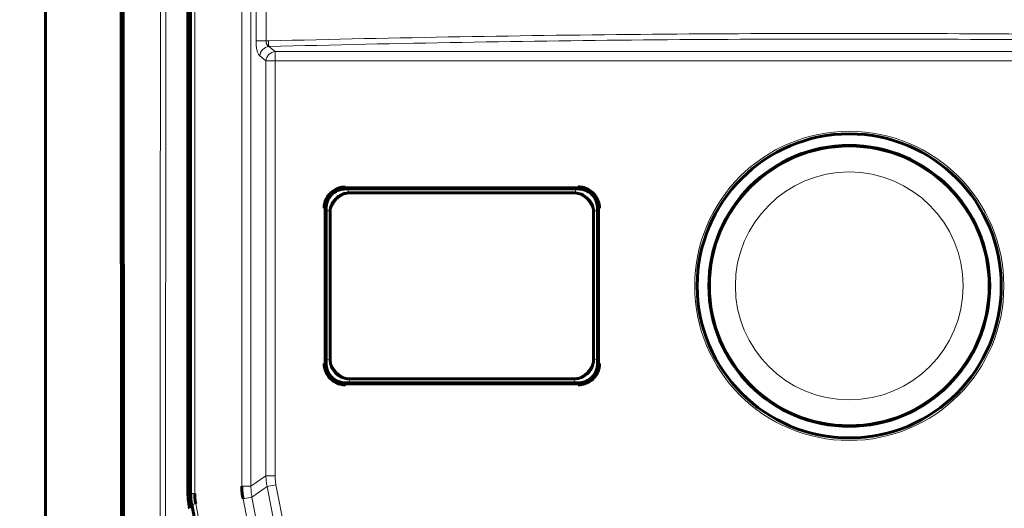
# Model space of a CAD drawing. Header units: millimetres. Extents: x 0 to 420, y 0 to 297.
# Tile 10 of 17: x 47 to 98, y 164 to 190. Entities that reach past the tile are written whole.
import ezdxf

# ---------------------------------------------------------------- set-up
doc = ezdxf.new("R2010")
doc.units = ezdxf.units.MM
doc.linetypes.add('K5LT_BASIC', pattern=[0])
doc.linetypes.add('K5LT_THIN', pattern=[0])
doc.layers.add('Системный слой', color=7, linetype='Continuous')
doc.styles.add('KDIMTEXTSTYLE', font='GOST_AU.SHX', dxfattribs={"width": 0.96, "oblique": 15, "height": 5})
doc.dimstyles.new('KDIMSTYLE (1.00)', dxfattribs={"dimtxt": 5, "dimasz": 1, "dimexe": 2, "dimexo": 0, "dimgap": 1, "dimtad": 1, "dimtxsty": 'KDIMTEXTSTYLE', "dimsah": 1, "dimcen": 0, "dimdle": 1, "dimadec": 0, "dimazin": 0, "dimtfac": 0.667, "dimtmove": 0, "dimatfit": 3, "dimfxl": 1, "dimtvp": 1, "dimtolj": 1, "dimtzin": 0, "dimarcsym": 0})

# ---------------------------------------------------------------- blocks, each defined once
blk = doc.blocks.new('KDIMARROW_01')
at = {"layer": 'Системный слой'}
blk.add_hatch(color=0, dxfattribs=at).paths.add_polyline_path([(-5, -0.658), (0, 0), (-5, 0.658), (-4.5, 0)])
at = {"layer": 'Системный слой', "color": 0, "linetype": 'K5LT_THIN', "lineweight": 18}
for p, q in [((-4.5, 0), (-5, 0.658)), ((-5, 0.658), (0, 0)), ((0, 0), (-5, -0.658)), ((-5, -0.658), (-4.5, 0)), ((0, 0), (-1, 0))]:
    blk.add_line(p, q, dxfattribs=at)

msp = doc.modelspace()

# ---------------------------------------------------------------- linework, layer by layer
at = {"layer": 'Системный слой', "color": 7, "linetype": 'K5LT_THIN', "lineweight": 18}
for p, q in [((55.884, 165.231), (55.884, 215.656)), ((56.092, 215.651), (56.092, 165.049)), ((56.292, 215.65), (56.292, 165.049)), ((58.723, 165.413), (58.723, 215.65)), ((59.198, 165.413), (59.198, 215.652)), ((59.457, 188.402), (59.457, 215.656)), ((59.98, 215.658), (59.98, 188.402)), ((59.98, 188.402), (59.457, 188.402)), ((60.096, 188.405), (59.98, 188.402)), ((60.124, 188.115), (60.444, 187.858)), ((59.65, 187.632), (59.97, 187.376)), ((60.444, 187.858), (119.723, 187.858)), ((60.444, 187.858), (60.444, 187.376)), ((59.97, 187.376), (60.444, 187.376)), ((59.97, 165.962), (59.97, 187.376)), ((60.444, 187.376), (119.723, 187.376)), ((60.444, 165.962), (60.444, 187.376)), ((64.075, 180.768), (64.075, 180.868)), ((76.093, 180.868), (64.075, 180.868)), ((64.075, 180.768), (64.079, 180.764)), ((76.093, 180.768), (64.075, 180.768)), ((64.21, 180.764), (64.215, 180.557)), ((64.324, 180.519), (64.283, 180.559)), ((75.844, 180.519), (64.324, 180.519)), ((75.844, 180.519), (75.884, 180.559)), ((75.957, 180.764), (75.953, 180.557)), ((76.093, 180.768), (76.088, 180.764)), ((76.093, 180.768), (76.093, 180.868)), ((62.975, 179.768), (62.975, 171.75)), ((63.075, 179.768), (62.975, 179.768)), ((63.075, 179.768), (63.075, 171.75)), ((63.075, 179.768), (63.079, 179.764)), ((63.079, 179.633), (63.286, 179.628)), ((63.324, 179.519), (63.284, 179.559)), ((63.324, 179.519), (63.324, 171.999)), ((76.843, 179.519), (76.884, 179.559)), ((76.843, 171.999), (76.843, 179.519)), ((77.088, 179.633), (76.881, 179.628)), ((77.092, 179.768), (77.088, 179.764)), ((77.092, 171.75), (77.092, 179.768)), ((77.092, 179.768), (77.192, 179.768)), ((77.192, 171.75), (77.192, 179.768)), ((63.284, 171.959), (63.079, 171.947)), ((63.324, 171.999), (63.284, 171.959)), ((76.843, 171.999), (76.884, 171.959)), ((76.884, 171.959), (77.088, 171.947)), ((63.075, 171.75), (62.975, 171.75)), ((63.075, 171.75), (63.079, 171.754)), ((77.092, 171.75), (77.088, 171.754)), ((77.092, 171.75), (77.192, 171.75)), ((64.283, 170.959), (64.271, 170.754)), ((64.324, 170.999), (64.283, 170.959)), ((64.324, 170.999), (75.844, 170.999)), ((75.844, 170.999), (75.884, 170.959)), ((75.884, 170.959), (75.896, 170.754)), ((64.075, 170.75), (64.079, 170.754)), ((64.075, 170.75), (64.075, 170.65)), ((64.075, 170.75), (76.093, 170.75)), ((64.075, 170.65), (76.093, 170.65)), ((76.093, 170.75), (76.088, 170.754)), ((76.093, 170.75), (76.093, 170.65)), ((59.198, 165.413), (59.97, 165.962)), ((60.444, 165.962), (59.97, 165.962)), ((55.884, 165.231), (55.984, 165.231)), ((58.723, 165.413), (59.198, 165.413)), ((59.246, 164.85), (60.029, 165.406)), ((60.489, 165.496), (60.029, 165.406)), ((63.045, 149.891), (60.029, 165.406)), ((63.505, 149.98), (60.489, 165.496)), ((56.092, 165.049), (56.084, 165.048)), ((56.292, 165.049), (56.092, 165.049)), ((58.786, 164.76), (59.246, 164.85)), ((61.922, 148.627), (58.786, 164.76)), ((62.382, 148.716), (59.246, 164.85)), ((56.147, 164.476), (56.139, 164.476)), ((56.343, 164.515), (56.147, 164.476)), ((56.147, 164.476), (59.603, 146.695)), ((56.343, 164.515), (59.8, 146.733))]:
    msp.add_line(p, q, dxfattribs=at)
at = {"layer": 'Системный слой', "color": 150, "linetype": 'K5LT_BASIC', "lineweight": 60, "true_color": 0x0080ff}
for p, q in [((55.984, 165.231), (55.984, 215.656)), ((55.984, 165.231), (55.984, 215.656)), ((56.084, 165.048), (56.084, 215.659)), ((48.591, 156.357), (48.591, 210.886)), ((52.59, 128.712), (52.59, 206.331)), ((52.602, 206.333), (52.619, 128.716)), ((52.497, 201.56), (52.522, 129.787)), ((76.088, 180.764), (64.079, 180.764)), ((64.283, 180.559), (75.884, 180.559)), ((63.079, 179.764), (63.079, 171.754)), ((63.284, 171.959), (63.284, 179.559)), ((76.884, 179.559), (76.884, 171.959)), ((77.088, 171.754), (77.088, 179.764)), ((75.884, 170.959), (64.283, 170.959)), ((64.079, 170.754), (76.088, 170.754)), ((56.139, 164.476), (59.597, 146.687))]:
    msp.add_line(p, q, dxfattribs=at)
at = {"layer": 'Системный слой', "color": 7, "linetype": 'K5LT_THIN', "lineweight": 18}
for radius in [7.98, 7.88, 7.222, 7.172, 5.881]:
    msp.add_circle((90.084, 175.759), radius, dxfattribs=at)
at = {"layer": 'Системный слой', "color": 150, "linetype": 'K5LT_BASIC', "lineweight": 60, "true_color": 0x0080ff}
for radius in [7.85, 7.25]:
    msp.add_circle((90.084, 175.759), radius, dxfattribs=at)
msp.add_arc((60.984, 165.231), 5, 180, 191, dxfattribs=at)
at = {"layer": 'Системный слой', "color": 7, "linetype": 'K5LT_THIN', "lineweight": 18}
for centre, major_axis, start_param, end_param in [((60.124, 187.632), (0.313, 0.39), 0.718426, 2.207279), ((60.444, 187.376), (-0.313, -0.39), 3.860013, 5.348872)]:
    msp.add_ellipse(centre, major_axis=major_axis, ratio=0.919442, start_param=start_param, end_param=end_param, dxfattribs=at)
at = {"layer": 'Системный слой', "color": 150, "linetype": 'K5LT_BASIC', "lineweight": 60, "true_color": 0x0080ff}
msp.add_ellipse((59.084, 165.048), major_axis=(-2.986, -0.288), ratio=0.999986, start_param=6.187194, end_param=6.379177, dxfattribs=at)
at = {"layer": 'Системный слой', "color": 7, "linetype": 'K5LT_THIN', "lineweight": 18}
for points, knots in [([(54.525, 209.757), (54.523, 201.607), (54.52, 189.55), (54.516, 173.85), (54.513, 162.919), (54.51, 152.775), (54.508, 143.419), (54.506, 135.078), (54.505, 129.856), (54.504, 127.49)], [0, 0, 0, 0, 0.297216, 0.43966, 0.572533, 0.695836, 0.809569, 0.91373, 1, 1, 1, 1]), ([(54.818, 209.726), (54.814, 208.87), (54.809, 207.157), (54.81, 203.73), (54.806, 197.734), (54.803, 190.025), (54.8, 181.459), (54.79, 173.75), (54.792, 166.041), (54.784, 155.762), (54.777, 142.913), (54.769, 132.634), (54.765, 127.495)], [0, 0, 0, 0, 0.0625, 0.125, 0.25, 0.5, 0.6875, 0.875, 1.0625, 1.25, 1.625, 2, 2, 2, 2]), ([(120.072, 188.405), (113.471, 188.577), (100.092, 188.809), (80.056, 188.808), (66.687, 188.576), (60.096, 188.405)], [0, 0, 0, 0, 0.331326, 0.669159, 1, 1, 1, 1])]:
    msp.add_open_spline(points, degree=3, knots=knots, dxfattribs=at)
for points in [[(59.65, 187.632), (59.64, 187.641), (59.62, 187.661), (59.592, 187.702), (59.564, 187.754), (59.538, 187.822), (59.512, 187.908), (59.489, 188.014), (59.471, 188.138), (59.46, 188.27), (59.457, 188.358), (59.457, 188.402)], [(60.124, 188.115), (60.117, 188.118), (60.102, 188.125), (60.082, 188.137), (60.063, 188.154), (60.044, 188.175), (60.026, 188.2), (60.009, 188.232), (59.995, 188.27), (59.985, 188.313), (59.98, 188.357), (59.98, 188.387), (59.98, 188.402)], [(120.043, 188.115), (113.397, 188.288), (100.097, 188.518), (80.07, 188.518), (66.77, 188.288), (60.124, 188.115)], [(64.075, 180.768), (63.551, 180.768), (63.075, 180.292), (63.075, 179.768)], [(64.324, 180.519), (63.8, 180.519), (63.324, 180.043), (63.324, 179.519)], [(76.843, 179.519), (76.843, 180.043), (76.367, 180.519), (75.844, 180.519)], [(77.092, 179.768), (77.092, 180.291), (76.616, 180.768), (76.093, 180.768)], [(63.324, 171.999), (63.324, 171.476), (63.8, 171), (64.324, 170.999)], [(75.844, 170.999), (76.367, 170.999), (76.843, 171.475), (76.843, 171.999)], [(63.075, 171.75), (63.075, 171.227), (63.551, 170.75), (64.075, 170.75)], [(76.093, 170.75), (76.616, 170.75), (77.092, 171.226), (77.092, 171.75)], [(60.029, 165.406), (60.01, 165.497), (59.982, 165.681), (59.971, 165.868), (59.97, 165.962)], [(60.489, 165.496), (60.474, 165.572), (60.452, 165.726), (60.444, 165.883), (60.444, 165.962)], [(55.977, 164.258), (55.915, 164.579), (55.884, 164.904), (55.884, 165.231)], [(59.246, 164.85), (59.229, 164.941), (59.204, 165.127), (59.196, 165.317), (59.198, 165.413)]]:
    msp.add_open_spline(points, degree=3, dxfattribs=at)
for points, weights in [([(60.124, 188.115), (60.11, 188.152), (60.099, 188.264), (60.096, 188.405)], [1, 0.8619792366, 0.8619792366, 1]), ([(56.092, 165.049), (56.092, 164.857), (56.11, 164.665), (56.147, 164.476)], [1, 0.99693088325, 0.99693088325, 1])]:
    msp.add_rational_spline(points, weights, degree=3, dxfattribs=at)
at = {"layer": 'Системный слой', "color": 150, "linetype": 'K5LT_BASIC', "lineweight": 60, "true_color": 0x0080ff}
for points in [[(64.075, 180.868), (63.944, 180.868), (63.7, 180.825), (63.36, 180.633), (63.122, 180.353), (62.997, 180.049), (62.975, 179.861), (62.975, 179.768)], [(64.215, 180.557), (64.238, 180.558), (64.26, 180.559), (64.283, 180.559)], [(75.884, 180.559), (75.907, 180.559), (75.93, 180.558), (75.953, 180.557)], [(77.192, 179.768), (77.193, 179.899), (77.15, 180.143), (76.958, 180.483), (76.677, 180.721), (76.374, 180.846), (76.186, 180.868), (76.093, 180.868)], [(63.284, 179.559), (63.284, 179.582), (63.284, 179.605), (63.286, 179.628)], [(76.881, 179.628), (76.883, 179.605), (76.884, 179.582), (76.884, 179.559)], [(62.975, 171.75), (62.975, 171.62), (63.018, 171.376), (63.209, 171.036), (63.49, 170.797), (63.794, 170.673), (63.982, 170.65), (64.075, 170.65)], [(76.093, 170.65), (76.223, 170.65), (76.467, 170.693), (76.807, 170.885), (77.046, 171.166), (77.17, 171.469), (77.192, 171.657), (77.192, 171.75)], [(58.786, 164.76), (58.765, 164.866), (58.734, 165.081), (58.723, 165.302), (58.723, 165.413)], [(56.292, 165.049), (56.292, 164.959), (56.301, 164.78), (56.326, 164.603), (56.343, 164.515)]]:
    msp.add_open_spline(points, degree=3, dxfattribs=at)
for points, knots in [([(64.079, 180.764), (63.967, 180.764), (63.853, 180.745), (63.748, 180.708), (63.642, 180.671), (63.542, 180.615), (63.367, 180.475), (63.29, 180.389), (63.231, 180.294), (63.172, 180.199), (63.128, 180.093), (63.103, 179.984), (63.087, 179.912), (63.079, 179.838), (63.079, 179.764)], [0, 0, 0, 0, 0.214932, 0.214932, 0.214932, 0.429865, 0.429865, 0.644784, 0.644784, 0.644784, 0.859697, 0.859697, 0.859697, 1, 1, 1, 1]), ([(64.215, 180.557), (64.122, 180.55), (64.029, 180.531), (63.942, 180.499), (63.837, 180.46), (63.737, 180.403), (63.65, 180.332), (63.564, 180.262), (63.489, 180.175), (63.43, 180.08), (63.372, 179.985), (63.33, 179.878), (63.306, 179.77), (63.296, 179.723), (63.289, 179.676), (63.286, 179.628)], [0, 0, 0, 0, 0.195172, 0.195172, 0.195172, 0.430839, 0.430839, 0.430839, 0.665896, 0.665896, 0.665896, 0.900744, 0.900744, 0.900744, 1, 1, 1, 1]), ([(76.881, 179.628), (76.875, 179.721), (76.855, 179.813), (76.823, 179.901), (76.785, 180.006), (76.728, 180.106), (76.657, 180.192), (76.586, 180.279), (76.499, 180.354), (76.404, 180.412), (76.309, 180.47), (76.203, 180.513), (76.094, 180.537), (76.047, 180.547), (76, 180.553), (75.953, 180.557)], [0, 0, 0, 0, 0.195172, 0.195172, 0.195172, 0.430839, 0.430839, 0.430839, 0.665896, 0.665896, 0.665896, 0.900744, 0.900744, 0.900744, 1, 1, 1, 1]), ([(77.088, 179.764), (77.088, 179.876), (77.069, 179.989), (77.032, 180.095), (76.995, 180.201), (76.939, 180.301), (76.799, 180.476), (76.713, 180.553), (76.618, 180.612), (76.524, 180.671), (76.417, 180.715), (76.308, 180.739), (76.236, 180.756), (76.162, 180.764), (76.088, 180.764)], [0, 0, 0, 0, 0.214932, 0.214932, 0.214932, 0.429865, 0.429865, 0.644784, 0.644784, 0.644784, 0.859697, 0.859697, 0.859697, 1, 1, 1, 1]), ([(63.284, 171.959), (63.284, 171.856), (63.3, 171.752), (63.331, 171.653), (63.366, 171.547), (63.419, 171.445), (63.486, 171.355), (63.554, 171.266), (63.638, 171.187), (63.731, 171.126), (63.824, 171.064), (63.929, 171.017), (64.038, 170.99), (64.118, 170.97), (64.201, 170.959), (64.283, 170.959)], [0, 0, 0, 0, 0.19768, 0.19768, 0.19768, 0.412699, 0.412699, 0.412699, 0.627672, 0.627672, 0.627672, 0.842628, 0.842628, 0.842628, 1, 1, 1, 1]), ([(75.884, 170.959), (75.987, 170.959), (76.091, 170.976), (76.189, 171.007), (76.296, 171.041), (76.398, 171.094), (76.487, 171.162), (76.577, 171.229), (76.655, 171.313), (76.717, 171.407), (76.779, 171.5), (76.826, 171.605), (76.853, 171.714), (76.873, 171.794), (76.884, 171.877), (76.884, 171.959)], [0, 0, 0, 0, 0.19768, 0.19768, 0.19768, 0.412699, 0.412699, 0.412699, 0.627672, 0.627672, 0.627672, 0.842628, 0.842628, 0.842628, 1, 1, 1, 1]), ([(63.079, 171.754), (63.079, 171.643), (63.098, 171.529), (63.135, 171.423), (63.172, 171.318), (63.228, 171.217), (63.368, 171.042), (63.454, 170.966), (63.549, 170.907), (63.644, 170.847), (63.75, 170.803), (63.859, 170.779), (63.931, 170.763), (64.005, 170.754), (64.079, 170.754)], [0, 0, 0, 0, 0.214932, 0.214932, 0.214932, 0.429865, 0.429865, 0.644784, 0.644784, 0.644784, 0.859697, 0.859697, 0.859697, 1, 1, 1, 1]), ([(76.088, 170.754), (76.2, 170.754), (76.314, 170.774), (76.419, 170.811), (76.525, 170.848), (76.626, 170.904), (76.8, 171.043), (76.877, 171.129), (76.936, 171.224), (76.996, 171.319), (77.039, 171.426), (77.064, 171.535), (77.08, 171.607), (77.088, 171.681), (77.088, 171.754)], [0, 0, 0, 0, 0.214932, 0.214932, 0.214932, 0.429865, 0.429865, 0.644784, 0.644784, 0.644784, 0.859697, 0.859697, 0.859697, 1, 1, 1, 1])]:
    msp.add_open_spline(points, degree=3, knots=knots, dxfattribs=at)

# ---------------------------------------------------------------- dimensions: what is measured, and where the dimension line sits
at = {"layer": 'Системный слой', "color": 7}
msp.add_linear_dim(base=(48.591, 245.222), p1=(131.591, 139.282), p2=(48.591, 155.384), location=(90.091, 245.222), text='\\H5.0;\\W0.965;\\Q15;\\H5.0;\\W0.965;\\Q15;\\Q15;Ш', dimstyle='KDIMSTYLE (1.00)', override={"dimexo": 0, "dimblk1": 'KDIMARROW_01', "dimblk2": 'KDIMARROW_01', "dimse1": 0, "dimse2": 0, "dimclrt": 7, "dimtolj": 1}, dxfattribs=at).render()
msp.add_linear_dim(base=(38.591, 86.222), p1=(64.277, 235.222), p2=(60.388, 86.222), angle=90, location=(38.591, 160.722), text='\\H5.0;\\W0.965;\\Q15;\\H5.0;\\W0.965;\\Q15;\\Q15;В', dimstyle='KDIMSTYLE (1.00)', override={"dimexo": 0, "dimblk1": 'KDIMARROW_01', "dimblk2": 'KDIMARROW_01', "dimse1": 0, "dimse2": 0, "dimclrt": 7, "dimtolj": 1}, dxfattribs=at).render()

doc.saveas('drawing.dxf')
